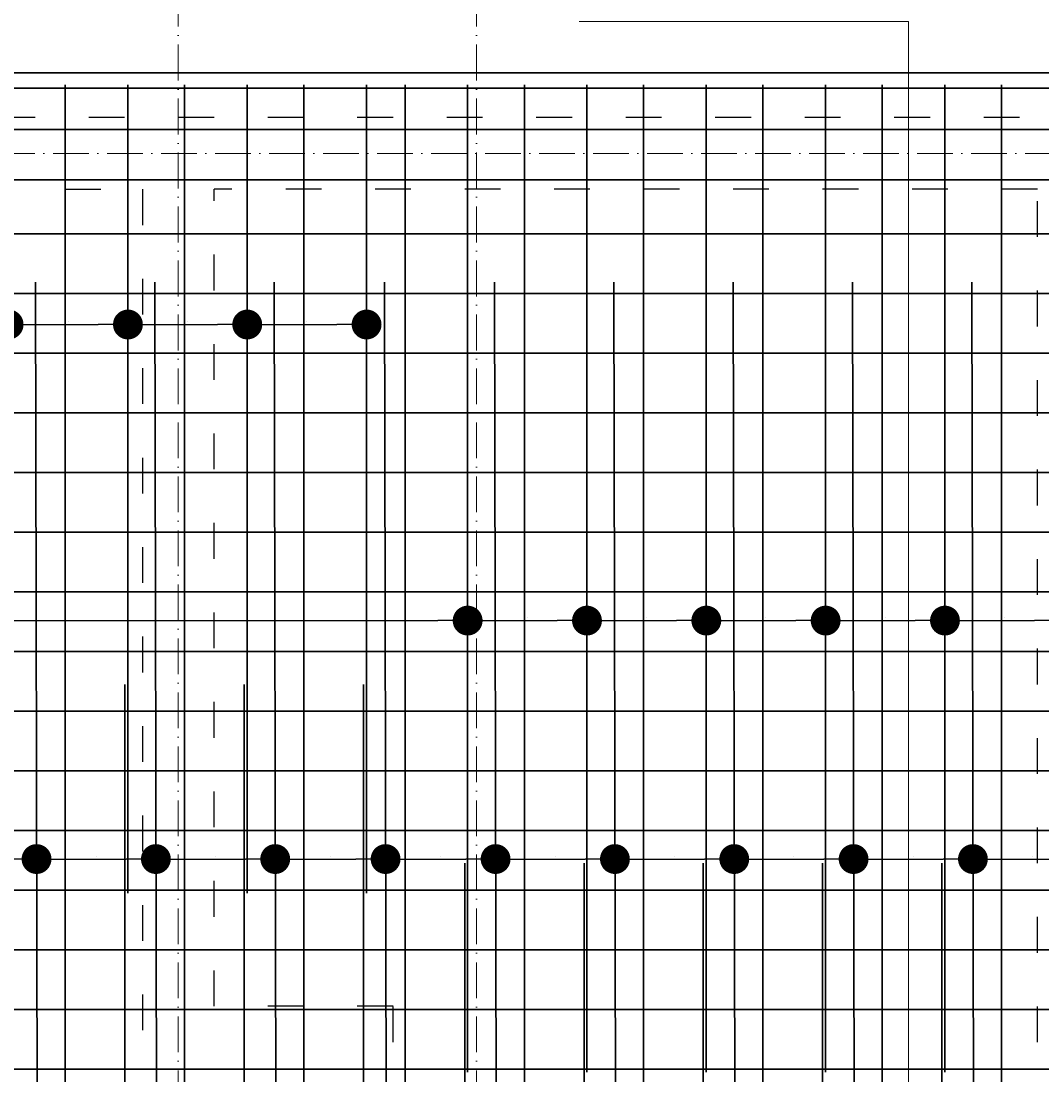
# Model space of a CAD drawing. Header units: millimetres. Extents: x 295948 to 312016, y 6878 to 18016.
# Tile 163 of 252: x 304158 to 304500, y 16555 to 16909. Entities that reach past the tile are written whole.
import ezdxf

# ---------------------------------------------------------------- set-up
doc = ezdxf.new("R2010")
doc.units = ezdxf.units.MM
doc.linetypes.add('ACAD_ISO03W100', pattern=[30, 12, -18])
doc.linetypes.add('ACAD_ISO10W100', pattern=[18, 12, -3, 0, -3])
for name, color, linetype, lineweight in [('konstrukcja', 3, 'Continuous', 35), ('konstrukcja wymiary', 1, 'Continuous', 13), ('osie', 5, 'ACAD_ISO10W100', 13), ('zbrojenie płyty', 141, 'Continuous', 35)]:
    doc.layers.add(name, color=color, linetype=linetype, lineweight=lineweight)
doc.layers.add('przerywane', color=6, linetype='ACAD_ISO03W100')
doc.styles.add('KONSTRUKCJA', font='romand.shx', dxfattribs={"oblique": 10})
doc.styles.get("Standard").update_dxf_attribs({"font": 'romand.shx', "oblique": 10})
doc.dimstyles.new('150', dxfattribs={"dimtxt": 10, "dimasz": 7, "dimexe": 1.25, "dimexo": 0.625, "dimgap": 3, "dimtad": 1, "dimdec": 0, "dimrnd": 0.5, "dimtxsty": 'KONSTRUKCJA', "dimblk": 'ARCHTICK', "dimcen": 2.5, "dimadec": 0, "dimazin": 0, "dimtfac": 1, "dimtdec": 0, "dimtix": 1, "dimtmove": 0, "dimatfit": 3, "dimfxl": 4, "dimfxlon": 1, "dimarcsym": 0})
doc.dimstyles.new('kropki', dxfattribs={"dimtxt": 0.001, "dimasz": 10, "dimexe": 1.25, "dimexo": 0.625, "dimgap": 1, "dimtad": 1, "dimtxsty": 'Standard', "dimblk": 'DOT', "dimcen": 2.5, "dimadec": 0, "dimazin": 0, "dimtfac": 1, "dimtmove": 0, "dimatfit": 3, "dimfxl": 1, "dimfxlon": 1, "dimarcsym": 0})

# ---------------------------------------------------------------- blocks, each defined once
blk = doc.blocks.new('_ArchTick')
at = {"color": 0, "linetype": 'ByBlock', "lineweight": 13, "const_width": 0.15}
blk.add_lwpolyline([(-0.5, -0.5), (0.5, 0.5)], dxfattribs=at)
blk = doc.blocks.new('*D2332')
at = {"layer": 'Defpoints', "color": 0, "transparency": 16777216}
for p in [(304310.44, 16970.58), (304310.44, 16876.22), (304510.44, 16876.22)]:
    blk.add_point(p, dxfattribs=at)
at = {"layer": 'konstrukcja wymiary', "color": 0, "lineweight": -2, "transparency": 16777216}
for p, q in [((304310.44, 16966.58), (304310.44, 16971.83)), ((304510.44, 16970.58), (304310.44, 16970.58)), ((304510.44, 16966.58), (304510.44, 16971.83))]:
    blk.add_line(p, q, dxfattribs=at)
at = {"layer": 'konstrukcja wymiary', "color": 0, "lineweight": -2, "transparency": 16777216, "xscale": 7, "yscale": 7, "zscale": 7, "rotation": 180}
blk.add_blockref('_ArchTick', (304310.44, 16970.58), dxfattribs=at)
at = {"layer": 'konstrukcja wymiary', "color": 0, "lineweight": -2, "transparency": 16777216, "xscale": 7, "yscale": 7, "zscale": 7}
blk.add_blockref('_ArchTick', (304510.44, 16970.58), dxfattribs=at)
at = {"layer": 'konstrukcja wymiary', "color": 0, "transparency": 16777216, "insert": (304410.44, 16978.58), "char_height": 10, "attachment_point": 5, "style": 'KONSTRUKCJA'}
blk.add_mtext('200', dxfattribs=at)
blk = doc.blocks.new('*D2333')
at = {"layer": 'Defpoints', "color": 0, "transparency": 16777216}
for p in [(304210.44, 16970.58), (304210.44, 16876.22), (304310.44, 16876.22)]:
    blk.add_point(p, dxfattribs=at)
at = {"layer": 'konstrukcja wymiary', "color": 0, "lineweight": -2, "transparency": 16777216}
for p, q in [((304210.44, 16966.58), (304210.44, 16971.83)), ((304310.44, 16970.58), (304210.44, 16970.58)), ((304310.44, 16966.58), (304310.44, 16971.83))]:
    blk.add_line(p, q, dxfattribs=at)
at = {"layer": 'konstrukcja wymiary', "color": 0, "lineweight": -2, "transparency": 16777216, "xscale": 7, "yscale": 7, "zscale": 7, "rotation": 180}
blk.add_blockref('_ArchTick', (304210.44, 16970.58), dxfattribs=at)
at = {"layer": 'konstrukcja wymiary', "color": 0, "lineweight": -2, "transparency": 16777216, "xscale": 7, "yscale": 7, "zscale": 7}
blk.add_blockref('_ArchTick', (304310.44, 16970.58), dxfattribs=at)
at = {"layer": 'konstrukcja wymiary', "color": 0, "transparency": 16777216, "insert": (304260.44, 16978.58), "char_height": 10, "attachment_point": 5, "style": 'KONSTRUKCJA'}
blk.add_mtext('100', dxfattribs=at)
blk = doc.blocks.new('*D2334')
at = {"layer": 'Defpoints', "color": 0, "transparency": 16777216}
for p in [(303790.44, 16970.58), (303790.44, 16876.22), (304210.44, 16876.22)]:
    blk.add_point(p, dxfattribs=at)
at = {"layer": 'konstrukcja wymiary', "color": 0, "lineweight": -2, "transparency": 16777216}
for p, q in [((303790.44, 16966.58), (303790.44, 16971.83)), ((304210.44, 16970.58), (303790.44, 16970.58)), ((304210.44, 16966.58), (304210.44, 16971.83))]:
    blk.add_line(p, q, dxfattribs=at)
at = {"layer": 'konstrukcja wymiary', "color": 0, "lineweight": -2, "transparency": 16777216, "xscale": 7, "yscale": 7, "zscale": 7, "rotation": 180}
blk.add_blockref('_ArchTick', (303790.44, 16970.58), dxfattribs=at)
at = {"layer": 'konstrukcja wymiary', "color": 0, "lineweight": -2, "transparency": 16777216, "xscale": 7, "yscale": 7, "zscale": 7}
blk.add_blockref('_ArchTick', (304210.44, 16970.58), dxfattribs=at)
at = {"layer": 'konstrukcja wymiary', "color": 0, "transparency": 16777216, "insert": (304000.44, 16978.58), "char_height": 10, "attachment_point": 5, "style": 'KONSTRUKCJA'}
blk.add_mtext('420', dxfattribs=at)
blk = doc.blocks.new('*D2156')
at = {"layer": 'Defpoints', "color": 0, "transparency": 16777216}
for p in [(304957.44, 17000.58), (303143.44, 16891.22), (304957.44, 16891.22)]:
    blk.add_point(p, dxfattribs=at)
at = {"layer": 'konstrukcja wymiary', "color": 0, "lineweight": -2, "transparency": 16777216}
for p, q in [((303143.44, 16996.58), (303143.44, 17001.83)), ((303143.44, 17000.58), (304957.44, 17000.58)), ((304957.44, 16996.58), (304957.44, 17001.83))]:
    blk.add_line(p, q, dxfattribs=at)
at = {"layer": 'konstrukcja wymiary', "color": 0, "lineweight": -2, "transparency": 16777216, "xscale": 7, "yscale": 7, "zscale": 7, "rotation": 180}
blk.add_blockref('_ArchTick', (303143.44, 17000.58), dxfattribs=at)
at = {"layer": 'konstrukcja wymiary', "color": 0, "lineweight": -2, "transparency": 16777216, "xscale": 7, "yscale": 7, "zscale": 7}
blk.add_blockref('_ArchTick', (304957.44, 17000.58), dxfattribs=at)
at = {"layer": 'konstrukcja wymiary', "color": 0, "transparency": 16777216, "insert": (304050.44, 17008.58), "char_height": 10, "attachment_point": 5, "style": 'KONSTRUKCJA'}
blk.add_mtext('1814', dxfattribs=at)
blk = doc.blocks.new('_Dot')
at = {"color": 0, "linetype": 'ByBlock', "lineweight": -2}
blk.add_line((-0.5, 0), (-1, 0), dxfattribs=at)
at = {"color": 0, "linetype": 'ByBlock', "const_width": 0.5}
blk.add_lwpolyline([(-0.25, 0, 1), (0.25, 0, 1)], format="xyb", close=True, dxfattribs=at)
blk = doc.blocks.new('*D2320')
at = {"layer": 'Defpoints', "color": 0, "transparency": 16777216}
for p in [(304307.44, 16707.6), (303833.56, 16697.24), (304307.44, 16697.24)]:
    blk.add_point(p, dxfattribs=at)
at = {"layer": 'konstrukcja wymiary', "color": 0, "lineweight": -2, "transparency": 16777216}
for p, q in [((303833.56, 16706.6), (303833.56, 16708.85)), ((303843.56, 16707.6), (304297.44, 16707.6)), ((304307.44, 16706.6), (304307.44, 16708.85))]:
    blk.add_line(p, q, dxfattribs=at)
at = {"layer": 'konstrukcja wymiary', "color": 0, "lineweight": -2, "transparency": 16777216, "xscale": 10, "yscale": 10, "zscale": 10, "rotation": 180}
blk.add_blockref('_Dot', (303833.56, 16707.6), dxfattribs=at)
at = {"layer": 'konstrukcja wymiary', "color": 0, "lineweight": -2, "transparency": 16777216, "xscale": 10, "yscale": 10, "zscale": 10}
blk.add_blockref('_Dot', (304307.44, 16707.6), dxfattribs=at)
at = {"layer": 'konstrukcja wymiary', "color": 0, "transparency": 16777216, "insert": (304070.5, 16708.61), "char_height": 0.001, "attachment_point": 5}
blk.add_mtext('473,88', dxfattribs=at)
blk = doc.blocks.new('*D2321')
at = {"layer": 'Defpoints', "color": 0, "transparency": 16777216}
for p in [(304347.44, 16707.6), (304307.44, 16697.24), (304347.44, 16697.24)]:
    blk.add_point(p, dxfattribs=at)
at = {"layer": 'konstrukcja wymiary', "color": 0, "lineweight": -2, "transparency": 16777216}
for p, q in [((304307.44, 16706.6), (304307.44, 16708.85)), ((304317.44, 16707.6), (304337.44, 16707.6)), ((304347.44, 16706.6), (304347.44, 16708.85))]:
    blk.add_line(p, q, dxfattribs=at)
at = {"layer": 'konstrukcja wymiary', "color": 0, "lineweight": -2, "transparency": 16777216, "xscale": 10, "yscale": 10, "zscale": 10, "rotation": 180}
blk.add_blockref('_Dot', (304307.44, 16707.6), dxfattribs=at)
at = {"layer": 'konstrukcja wymiary', "color": 0, "lineweight": -2, "transparency": 16777216, "xscale": 10, "yscale": 10, "zscale": 10}
blk.add_blockref('_Dot', (304347.44, 16707.6), dxfattribs=at)
at = {"layer": 'konstrukcja wymiary', "color": 0, "transparency": 16777216, "insert": (304327.44, 16708.61), "char_height": 0.001, "attachment_point": 5}
blk.add_mtext('40', dxfattribs=at)
blk = doc.blocks.new('*D2439')
at = {"layer": 'Defpoints', "color": 0, "transparency": 16777216}
for p in [(304387.44, 16707.6), (304347.44, 16697.24), (304387.44, 16697.24)]:
    blk.add_point(p, dxfattribs=at)
at = {"layer": 'konstrukcja wymiary', "color": 0, "lineweight": -2, "transparency": 16777216}
for p, q in [((304347.44, 16706.6), (304347.44, 16708.85)), ((304357.44, 16707.6), (304377.44, 16707.6)), ((304387.44, 16706.6), (304387.44, 16708.85))]:
    blk.add_line(p, q, dxfattribs=at)
at = {"layer": 'konstrukcja wymiary', "color": 0, "lineweight": -2, "transparency": 16777216, "xscale": 10, "yscale": 10, "zscale": 10, "rotation": 180}
blk.add_blockref('_Dot', (304347.44, 16707.6), dxfattribs=at)
at = {"layer": 'konstrukcja wymiary', "color": 0, "lineweight": -2, "transparency": 16777216, "xscale": 10, "yscale": 10, "zscale": 10}
blk.add_blockref('_Dot', (304387.44, 16707.6), dxfattribs=at)
at = {"layer": 'konstrukcja wymiary', "color": 0, "transparency": 16777216, "insert": (304367.44, 16708.61), "char_height": 0.001, "attachment_point": 5}
blk.add_mtext('40', dxfattribs=at)
blk = doc.blocks.new('*D2440')
at = {"layer": 'Defpoints', "color": 0, "transparency": 16777216}
for p in [(304427.44, 16707.6), (304387.44, 16697.24), (304427.44, 16697.24)]:
    blk.add_point(p, dxfattribs=at)
at = {"layer": 'konstrukcja wymiary', "color": 0, "lineweight": -2, "transparency": 16777216}
for p, q in [((304387.44, 16706.6), (304387.44, 16708.85)), ((304397.44, 16707.6), (304417.44, 16707.6)), ((304427.44, 16706.6), (304427.44, 16708.85))]:
    blk.add_line(p, q, dxfattribs=at)
at = {"layer": 'konstrukcja wymiary', "color": 0, "lineweight": -2, "transparency": 16777216, "xscale": 10, "yscale": 10, "zscale": 10, "rotation": 180}
blk.add_blockref('_Dot', (304387.44, 16707.6), dxfattribs=at)
at = {"layer": 'konstrukcja wymiary', "color": 0, "lineweight": -2, "transparency": 16777216, "xscale": 10, "yscale": 10, "zscale": 10}
blk.add_blockref('_Dot', (304427.44, 16707.6), dxfattribs=at)
at = {"layer": 'konstrukcja wymiary', "color": 0, "transparency": 16777216, "insert": (304407.44, 16708.61), "char_height": 0.001, "attachment_point": 5}
blk.add_mtext('40', dxfattribs=at)
blk = doc.blocks.new('*D2441')
at = {"layer": 'Defpoints', "color": 0, "transparency": 16777216}
for p in [(304467.44, 16707.6), (304427.44, 16697.24), (304467.44, 16697.24)]:
    blk.add_point(p, dxfattribs=at)
at = {"layer": 'konstrukcja wymiary', "color": 0, "lineweight": -2, "transparency": 16777216}
for p, q in [((304427.44, 16706.6), (304427.44, 16708.85)), ((304437.44, 16707.6), (304457.44, 16707.6)), ((304467.44, 16706.6), (304467.44, 16708.85))]:
    blk.add_line(p, q, dxfattribs=at)
at = {"layer": 'konstrukcja wymiary', "color": 0, "lineweight": -2, "transparency": 16777216, "xscale": 10, "yscale": 10, "zscale": 10, "rotation": 180}
blk.add_blockref('_Dot', (304427.44, 16707.6), dxfattribs=at)
at = {"layer": 'konstrukcja wymiary', "color": 0, "lineweight": -2, "transparency": 16777216, "xscale": 10, "yscale": 10, "zscale": 10}
blk.add_blockref('_Dot', (304467.44, 16707.6), dxfattribs=at)
at = {"layer": 'konstrukcja wymiary', "color": 0, "transparency": 16777216, "insert": (304447.44, 16708.61), "char_height": 0.001, "attachment_point": 5}
blk.add_mtext('40', dxfattribs=at)
blk = doc.blocks.new('*D2442')
at = {"layer": 'Defpoints', "color": 0, "transparency": 16777216}
for p in [(304507.44, 16707.6), (304467.44, 16697.24), (304507.44, 16697.24)]:
    blk.add_point(p, dxfattribs=at)
at = {"layer": 'konstrukcja wymiary', "color": 0, "lineweight": -2, "transparency": 16777216}
for p, q in [((304467.44, 16706.6), (304467.44, 16708.85)), ((304477.44, 16707.6), (304497.44, 16707.6)), ((304507.44, 16706.6), (304507.44, 16708.85))]:
    blk.add_line(p, q, dxfattribs=at)
at = {"layer": 'konstrukcja wymiary', "color": 0, "lineweight": -2, "transparency": 16777216, "xscale": 10, "yscale": 10, "zscale": 10, "rotation": 180}
blk.add_blockref('_Dot', (304467.44, 16707.6), dxfattribs=at)
at = {"layer": 'konstrukcja wymiary', "color": 0, "lineweight": -2, "transparency": 16777216, "xscale": 10, "yscale": 10, "zscale": 10}
blk.add_blockref('_Dot', (304507.44, 16707.6), dxfattribs=at)
at = {"layer": 'konstrukcja wymiary', "color": 0, "transparency": 16777216, "insert": (304487.44, 16708.61), "char_height": 0.001, "attachment_point": 5}
blk.add_mtext('40', dxfattribs=at)
blk = doc.blocks.new('*D2488')
at = {"layer": 'Defpoints', "color": 0, "transparency": 16777216}
for p in [(304153.56, 16806.87), (304113.56, 16797.24), (304153.56, 16797.24)]:
    blk.add_point(p, dxfattribs=at)
at = {"layer": 'konstrukcja wymiary', "color": 0, "lineweight": -2, "transparency": 16777216}
for p, q in [((304113.56, 16805.87), (304113.56, 16808.12)), ((304153.56, 16805.87), (304153.56, 16808.12)), ((304123.56, 16806.87), (304143.56, 16806.87))]:
    blk.add_line(p, q, dxfattribs=at)
at = {"layer": 'konstrukcja wymiary', "color": 0, "lineweight": -2, "transparency": 16777216, "xscale": 10, "yscale": 10, "zscale": 10, "rotation": 180}
blk.add_blockref('_Dot', (304113.56, 16806.87), dxfattribs=at)
at = {"layer": 'konstrukcja wymiary', "color": 0, "lineweight": -2, "transparency": 16777216, "xscale": 10, "yscale": 10, "zscale": 10}
blk.add_blockref('_Dot', (304153.56, 16806.87), dxfattribs=at)
at = {"layer": 'konstrukcja wymiary', "color": 0, "transparency": 16777216, "insert": (304133.56, 16807.87), "char_height": 0.001, "attachment_point": 5}
blk.add_mtext('40', dxfattribs=at)
blk = doc.blocks.new('*D2489')
at = {"layer": 'Defpoints', "color": 0, "transparency": 16777216}
for p in [(304193.56, 16806.87), (304153.56, 16797.24), (304193.56, 16797.24)]:
    blk.add_point(p, dxfattribs=at)
at = {"layer": 'konstrukcja wymiary', "color": 0, "lineweight": -2, "transparency": 16777216}
for p, q in [((304153.56, 16805.87), (304153.56, 16808.12)), ((304193.56, 16805.87), (304193.56, 16808.12)), ((304163.56, 16806.87), (304183.56, 16806.87))]:
    blk.add_line(p, q, dxfattribs=at)
at = {"layer": 'konstrukcja wymiary', "color": 0, "lineweight": -2, "transparency": 16777216, "xscale": 10, "yscale": 10, "zscale": 10, "rotation": 180}
blk.add_blockref('_Dot', (304153.56, 16806.87), dxfattribs=at)
at = {"layer": 'konstrukcja wymiary', "color": 0, "lineweight": -2, "transparency": 16777216, "xscale": 10, "yscale": 10, "zscale": 10}
blk.add_blockref('_Dot', (304193.56, 16806.87), dxfattribs=at)
at = {"layer": 'konstrukcja wymiary', "color": 0, "transparency": 16777216, "insert": (304173.56, 16807.87), "char_height": 0.001, "attachment_point": 5}
blk.add_mtext('40', dxfattribs=at)
blk = doc.blocks.new('*D2490')
at = {"layer": 'Defpoints', "color": 0, "transparency": 16777216}
for p in [(304233.56, 16806.87), (304193.56, 16797.24), (304233.56, 16797.24)]:
    blk.add_point(p, dxfattribs=at)
at = {"layer": 'konstrukcja wymiary', "color": 0, "lineweight": -2, "transparency": 16777216}
for p, q in [((304193.56, 16805.87), (304193.56, 16808.12)), ((304233.56, 16805.87), (304233.56, 16808.12)), ((304203.56, 16806.87), (304223.56, 16806.87))]:
    blk.add_line(p, q, dxfattribs=at)
at = {"layer": 'konstrukcja wymiary', "color": 0, "lineweight": -2, "transparency": 16777216, "xscale": 10, "yscale": 10, "zscale": 10, "rotation": 180}
blk.add_blockref('_Dot', (304193.56, 16806.87), dxfattribs=at)
at = {"layer": 'konstrukcja wymiary', "color": 0, "lineweight": -2, "transparency": 16777216, "xscale": 10, "yscale": 10, "zscale": 10}
blk.add_blockref('_Dot', (304233.56, 16806.87), dxfattribs=at)
at = {"layer": 'konstrukcja wymiary', "color": 0, "transparency": 16777216, "insert": (304213.56, 16807.87), "char_height": 0.001, "attachment_point": 5}
blk.add_mtext('40', dxfattribs=at)
blk = doc.blocks.new('*D2491')
at = {"layer": 'Defpoints', "color": 0, "transparency": 16777216}
for p in [(304273.56, 16806.87), (304233.56, 16797.24), (304273.56, 16797.24)]:
    blk.add_point(p, dxfattribs=at)
at = {"layer": 'konstrukcja wymiary', "color": 0, "lineweight": -2, "transparency": 16777216}
for p, q in [((304233.56, 16805.87), (304233.56, 16808.12)), ((304273.56, 16805.87), (304273.56, 16808.12)), ((304243.56, 16806.87), (304263.56, 16806.87))]:
    blk.add_line(p, q, dxfattribs=at)
at = {"layer": 'konstrukcja wymiary', "color": 0, "lineweight": -2, "transparency": 16777216, "xscale": 10, "yscale": 10, "zscale": 10, "rotation": 180}
blk.add_blockref('_Dot', (304233.56, 16806.87), dxfattribs=at)
at = {"layer": 'konstrukcja wymiary', "color": 0, "lineweight": -2, "transparency": 16777216, "xscale": 10, "yscale": 10, "zscale": 10}
blk.add_blockref('_Dot', (304273.56, 16806.87), dxfattribs=at)
at = {"layer": 'konstrukcja wymiary', "color": 0, "transparency": 16777216, "insert": (304253.56, 16807.87), "char_height": 0.001, "attachment_point": 5}
blk.add_mtext('40', dxfattribs=at)
blk = doc.blocks.new('*D2593')
at = {"layer": 'Defpoints', "color": 0, "transparency": 16777216}
for p in [(304122.93, 16637.24), (304162.93, 16637.24), (304162.93, 16627.65)]:
    blk.add_point(p, dxfattribs=at)
at = {"layer": 'konstrukcja wymiary', "color": 0, "lineweight": -2, "transparency": 16777216}
for p, q in [((304122.93, 16628.65), (304122.93, 16626.4)), ((304162.93, 16628.65), (304162.93, 16626.4)), ((304132.93, 16627.65), (304152.93, 16627.65))]:
    blk.add_line(p, q, dxfattribs=at)
at = {"layer": 'konstrukcja wymiary', "color": 0, "lineweight": -2, "transparency": 16777216, "xscale": 10, "yscale": 10, "zscale": 10, "rotation": 180}
blk.add_blockref('_Dot', (304122.93, 16627.65), dxfattribs=at)
at = {"layer": 'konstrukcja wymiary', "color": 0, "lineweight": -2, "transparency": 16777216, "xscale": 10, "yscale": 10, "zscale": 10}
blk.add_blockref('_Dot', (304162.93, 16627.65), dxfattribs=at)
at = {"layer": 'konstrukcja wymiary', "color": 0, "transparency": 16777216, "insert": (304142.93, 16628.65), "char_height": 0.001, "attachment_point": 5}
blk.add_mtext('40', dxfattribs=at)
blk = doc.blocks.new('*D2594')
at = {"layer": 'Defpoints', "color": 0, "transparency": 16777216}
for p in [(304162.93, 16637.24), (304202.93, 16637.24), (304202.93, 16627.65)]:
    blk.add_point(p, dxfattribs=at)
at = {"layer": 'konstrukcja wymiary', "color": 0, "lineweight": -2, "transparency": 16777216}
for p, q in [((304162.93, 16628.65), (304162.93, 16626.4)), ((304202.93, 16628.65), (304202.93, 16626.4)), ((304172.93, 16627.65), (304192.93, 16627.65))]:
    blk.add_line(p, q, dxfattribs=at)
at = {"layer": 'konstrukcja wymiary', "color": 0, "lineweight": -2, "transparency": 16777216, "xscale": 10, "yscale": 10, "zscale": 10, "rotation": 180}
blk.add_blockref('_Dot', (304162.93, 16627.65), dxfattribs=at)
at = {"layer": 'konstrukcja wymiary', "color": 0, "lineweight": -2, "transparency": 16777216, "xscale": 10, "yscale": 10, "zscale": 10}
blk.add_blockref('_Dot', (304202.93, 16627.65), dxfattribs=at)
at = {"layer": 'konstrukcja wymiary', "color": 0, "transparency": 16777216, "insert": (304182.93, 16628.65), "char_height": 0.001, "attachment_point": 5}
blk.add_mtext('40', dxfattribs=at)
blk = doc.blocks.new('*D2595')
at = {"layer": 'Defpoints', "color": 0, "transparency": 16777216}
for p in [(304202.93, 16637.24), (304242.93, 16637.24), (304242.93, 16627.65)]:
    blk.add_point(p, dxfattribs=at)
at = {"layer": 'konstrukcja wymiary', "color": 0, "lineweight": -2, "transparency": 16777216}
for p, q in [((304202.93, 16628.65), (304202.93, 16626.4)), ((304242.93, 16628.65), (304242.93, 16626.4)), ((304212.93, 16627.65), (304232.93, 16627.65))]:
    blk.add_line(p, q, dxfattribs=at)
at = {"layer": 'konstrukcja wymiary', "color": 0, "lineweight": -2, "transparency": 16777216, "xscale": 10, "yscale": 10, "zscale": 10, "rotation": 180}
blk.add_blockref('_Dot', (304202.93, 16627.65), dxfattribs=at)
at = {"layer": 'konstrukcja wymiary', "color": 0, "lineweight": -2, "transparency": 16777216, "xscale": 10, "yscale": 10, "zscale": 10}
blk.add_blockref('_Dot', (304242.93, 16627.65), dxfattribs=at)
at = {"layer": 'konstrukcja wymiary', "color": 0, "transparency": 16777216, "insert": (304222.93, 16628.65), "char_height": 0.001, "attachment_point": 5}
blk.add_mtext('40', dxfattribs=at)
blk = doc.blocks.new('*D2596')
at = {"layer": 'Defpoints', "color": 0, "transparency": 16777216}
for p in [(304242.93, 16637.24), (304279.93, 16637.24), (304279.93, 16627.65)]:
    blk.add_point(p, dxfattribs=at)
at = {"layer": 'konstrukcja wymiary', "color": 0, "lineweight": -2, "transparency": 16777216}
for p, q in [((304242.93, 16628.65), (304242.93, 16626.4)), ((304279.93, 16628.65), (304279.93, 16626.4)), ((304252.93, 16627.65), (304269.93, 16627.65))]:
    blk.add_line(p, q, dxfattribs=at)
at = {"layer": 'konstrukcja wymiary', "color": 0, "lineweight": -2, "transparency": 16777216, "xscale": 10, "yscale": 10, "zscale": 10, "rotation": 180}
blk.add_blockref('_Dot', (304242.93, 16627.65), dxfattribs=at)
at = {"layer": 'konstrukcja wymiary', "color": 0, "lineweight": -2, "transparency": 16777216, "xscale": 10, "yscale": 10, "zscale": 10}
blk.add_blockref('_Dot', (304279.93, 16627.65), dxfattribs=at)
at = {"layer": 'konstrukcja wymiary', "color": 0, "transparency": 16777216, "insert": (304261.43, 16628.65), "char_height": 0.001, "attachment_point": 5}
blk.add_mtext('37', dxfattribs=at)
blk = doc.blocks.new('*D2597')
at = {"layer": 'Defpoints', "color": 0, "transparency": 16777216}
for p in [(304279.93, 16637.24), (304316.81, 16637.24), (304316.81, 16627.65)]:
    blk.add_point(p, dxfattribs=at)
at = {"layer": 'konstrukcja wymiary', "color": 0, "lineweight": -2, "transparency": 16777216}
for p, q in [((304279.93, 16628.65), (304279.93, 16626.4)), ((304316.81, 16628.65), (304316.81, 16626.4)), ((304289.93, 16627.65), (304306.81, 16627.65))]:
    blk.add_line(p, q, dxfattribs=at)
at = {"layer": 'konstrukcja wymiary', "color": 0, "lineweight": -2, "transparency": 16777216, "xscale": 10, "yscale": 10, "zscale": 10, "rotation": 180}
blk.add_blockref('_Dot', (304279.93, 16627.65), dxfattribs=at)
at = {"layer": 'konstrukcja wymiary', "color": 0, "lineweight": -2, "transparency": 16777216, "xscale": 10, "yscale": 10, "zscale": 10}
blk.add_blockref('_Dot', (304316.81, 16627.65), dxfattribs=at)
at = {"layer": 'konstrukcja wymiary', "color": 0, "transparency": 16777216, "insert": (304298.37, 16628.65), "char_height": 0.001, "attachment_point": 5}
blk.add_mtext('36,88', dxfattribs=at)
blk = doc.blocks.new('*D2598')
at = {"layer": 'Defpoints', "color": 0, "transparency": 16777216}
for p in [(304316.81, 16637.24), (304356.81, 16637.24), (304356.81, 16627.65)]:
    blk.add_point(p, dxfattribs=at)
at = {"layer": 'konstrukcja wymiary', "color": 0, "lineweight": -2, "transparency": 16777216}
for p, q in [((304316.81, 16628.65), (304316.81, 16626.4)), ((304356.81, 16628.65), (304356.81, 16626.4)), ((304326.81, 16627.65), (304346.81, 16627.65))]:
    blk.add_line(p, q, dxfattribs=at)
at = {"layer": 'konstrukcja wymiary', "color": 0, "lineweight": -2, "transparency": 16777216, "xscale": 10, "yscale": 10, "zscale": 10, "rotation": 180}
blk.add_blockref('_Dot', (304316.81, 16627.65), dxfattribs=at)
at = {"layer": 'konstrukcja wymiary', "color": 0, "lineweight": -2, "transparency": 16777216, "xscale": 10, "yscale": 10, "zscale": 10}
blk.add_blockref('_Dot', (304356.81, 16627.65), dxfattribs=at)
at = {"layer": 'konstrukcja wymiary', "color": 0, "transparency": 16777216, "insert": (304336.81, 16628.65), "char_height": 0.001, "attachment_point": 5}
blk.add_mtext('40', dxfattribs=at)
blk = doc.blocks.new('*D2599')
at = {"layer": 'Defpoints', "color": 0, "transparency": 16777216}
for p in [(304356.81, 16637.24), (304396.81, 16637.24), (304396.81, 16627.65)]:
    blk.add_point(p, dxfattribs=at)
at = {"layer": 'konstrukcja wymiary', "color": 0, "lineweight": -2, "transparency": 16777216}
for p, q in [((304356.81, 16628.65), (304356.81, 16626.4)), ((304396.81, 16628.65), (304396.81, 16626.4)), ((304366.81, 16627.65), (304386.81, 16627.65))]:
    blk.add_line(p, q, dxfattribs=at)
at = {"layer": 'konstrukcja wymiary', "color": 0, "lineweight": -2, "transparency": 16777216, "xscale": 10, "yscale": 10, "zscale": 10, "rotation": 180}
blk.add_blockref('_Dot', (304356.81, 16627.65), dxfattribs=at)
at = {"layer": 'konstrukcja wymiary', "color": 0, "lineweight": -2, "transparency": 16777216, "xscale": 10, "yscale": 10, "zscale": 10}
blk.add_blockref('_Dot', (304396.81, 16627.65), dxfattribs=at)
at = {"layer": 'konstrukcja wymiary', "color": 0, "transparency": 16777216, "insert": (304376.81, 16628.65), "char_height": 0.001, "attachment_point": 5}
blk.add_mtext('40', dxfattribs=at)
blk = doc.blocks.new('*D2600')
at = {"layer": 'Defpoints', "color": 0, "transparency": 16777216}
for p in [(304396.81, 16637.24), (304436.81, 16637.24), (304436.81, 16627.65)]:
    blk.add_point(p, dxfattribs=at)
at = {"layer": 'konstrukcja wymiary', "color": 0, "lineweight": -2, "transparency": 16777216}
for p, q in [((304396.81, 16628.65), (304396.81, 16626.4)), ((304436.81, 16628.65), (304436.81, 16626.4)), ((304406.81, 16627.65), (304426.81, 16627.65))]:
    blk.add_line(p, q, dxfattribs=at)
at = {"layer": 'konstrukcja wymiary', "color": 0, "lineweight": -2, "transparency": 16777216, "xscale": 10, "yscale": 10, "zscale": 10, "rotation": 180}
blk.add_blockref('_Dot', (304396.81, 16627.65), dxfattribs=at)
at = {"layer": 'konstrukcja wymiary', "color": 0, "lineweight": -2, "transparency": 16777216, "xscale": 10, "yscale": 10, "zscale": 10}
blk.add_blockref('_Dot', (304436.81, 16627.65), dxfattribs=at)
at = {"layer": 'konstrukcja wymiary', "color": 0, "transparency": 16777216, "insert": (304416.81, 16628.65), "char_height": 0.001, "attachment_point": 5}
blk.add_mtext('40', dxfattribs=at)
blk = doc.blocks.new('*D2601')
at = {"layer": 'Defpoints', "color": 0, "transparency": 16777216}
for p in [(304436.81, 16637.24), (304476.81, 16637.24), (304476.81, 16627.65)]:
    blk.add_point(p, dxfattribs=at)
at = {"layer": 'konstrukcja wymiary', "color": 0, "lineweight": -2, "transparency": 16777216}
for p, q in [((304436.81, 16628.65), (304436.81, 16626.4)), ((304476.81, 16628.65), (304476.81, 16626.4)), ((304446.81, 16627.65), (304466.81, 16627.65))]:
    blk.add_line(p, q, dxfattribs=at)
at = {"layer": 'konstrukcja wymiary', "color": 0, "lineweight": -2, "transparency": 16777216, "xscale": 10, "yscale": 10, "zscale": 10, "rotation": 180}
blk.add_blockref('_Dot', (304436.81, 16627.65), dxfattribs=at)
at = {"layer": 'konstrukcja wymiary', "color": 0, "lineweight": -2, "transparency": 16777216, "xscale": 10, "yscale": 10, "zscale": 10}
blk.add_blockref('_Dot', (304476.81, 16627.65), dxfattribs=at)
at = {"layer": 'konstrukcja wymiary', "color": 0, "transparency": 16777216, "insert": (304456.81, 16628.65), "char_height": 0.001, "attachment_point": 5}
blk.add_mtext('40', dxfattribs=at)
blk = doc.blocks.new('*D2602')
at = {"layer": 'Defpoints', "color": 0, "transparency": 16777216}
for p in [(304476.81, 16637.24), (304516.81, 16637.24), (304516.81, 16627.65)]:
    blk.add_point(p, dxfattribs=at)
at = {"layer": 'konstrukcja wymiary', "color": 0, "lineweight": -2, "transparency": 16777216}
for p, q in [((304476.81, 16628.65), (304476.81, 16626.4)), ((304516.81, 16628.65), (304516.81, 16626.4)), ((304486.81, 16627.65), (304506.81, 16627.65))]:
    blk.add_line(p, q, dxfattribs=at)
at = {"layer": 'konstrukcja wymiary', "color": 0, "lineweight": -2, "transparency": 16777216, "xscale": 10, "yscale": 10, "zscale": 10, "rotation": 180}
blk.add_blockref('_Dot', (304476.81, 16627.65), dxfattribs=at)
at = {"layer": 'konstrukcja wymiary', "color": 0, "lineweight": -2, "transparency": 16777216, "xscale": 10, "yscale": 10, "zscale": 10}
blk.add_blockref('_Dot', (304516.81, 16627.65), dxfattribs=at)
at = {"layer": 'konstrukcja wymiary', "color": 0, "transparency": 16777216, "insert": (304496.81, 16628.65), "char_height": 0.001, "attachment_point": 5}
blk.add_mtext('40', dxfattribs=at)

msp = doc.modelspace()

# ---------------------------------------------------------------- linework, layer by layer
at = {"layer": 'konstrukcja'}
msp.add_lwpolyline([(303817.44, 15622.224), (303143.44, 15622.224), (303143.44, 16891.224), (304957.44, 16891.224), (304957.44, 15622.224), (304283.44, 15622.224)], dxfattribs=at)
at = {"layer": 'konstrukcja wymiary'}
for p, q in [((304455.197, 16908.437), (304344.865, 16908.437)), ((304455.197, 16237.605), (304455.197, 16908.437))]:
    msp.add_line(p, q, dxfattribs=at)
at = {"layer": 'osie'}
for p, q in [((304210.44, 17045.509), (304210.44, 15571.332)), ((304310.44, 17045.509), (304310.44, 15571.332)), ((302955.771, 16864.224), (304978.51, 16864.224))]:
    msp.add_line(p, q, dxfattribs=at)
at = {"layer": 'przerywane'}
for p, q in [((304942.44, 16876.224), (303158.44, 16876.224)), ((303602.44, 16852.224), (304198.44, 16852.224)), ((304198.44, 16852.224), (304198.44, 16554.324)), ((304222.44, 16578.324), (304222.44, 16852.224)), ((304498.44, 16852.224), (304222.44, 16852.224)), ((304498.44, 16296.224), (304498.44, 16852.224)), ((304282.44, 16578.324), (304222.44, 16578.324)), ((304282.44, 16296.224), (304282.44, 16578.324))]:
    msp.add_line(p, q, dxfattribs=at)
at = {"layer": 'zbrojenie płyty'}
for p, q in [((303450.44, 16886.143), (304650.44, 16886.143)), ((304172.558, 16887.224), (304172.558, 16085.867)), ((304193.558, 16887.224), (304193.558, 16616.224)), ((304212.558, 16887.224), (304212.558, 16085.867)), ((304233.558, 16887.224), (304233.558, 16616.224)), ((304252.558, 16887.224), (304252.558, 16085.867)), ((304273.558, 16887.224), (304273.558, 16616.224)), ((304286.44, 16887.224), (304286.44, 16085.867)), ((304307.44, 16887.224), (304307.44, 16556.224)), ((304326.44, 16887.224), (304326.44, 15887.224)), ((304347.44, 16887.224), (304347.44, 16556.224)), ((304366.44, 16887.224), (304366.44, 15887.224)), ((304387.44, 16887.224), (304387.44, 16556.224)), ((304406.44, 16887.224), (304406.44, 15887.224)), ((304427.44, 16887.224), (304427.44, 16556.224)), ((304446.44, 16887.224), (304446.44, 15887.224)), ((304467.44, 16887.224), (304467.44, 16556.224)), ((304486.44, 16887.224), (304486.44, 15887.224)), ((303752.132, 16872.243), (304952.132, 16872.243)), ((303450.44, 16855.377), (304650.44, 16855.377)), ((303752.132, 16837.243), (304952.132, 16837.243)), ((304162.558, 16821.092), (304163.558, 16321.092)), ((304202.558, 16821.092), (304203.558, 16321.092)), ((304242.558, 16821.092), (304243.558, 16321.092)), ((304279.558, 16821.092), (304280.558, 16321.092)), ((304316.44, 16821.092), (304317.44, 16321.092)), ((304356.44, 16821.092), (304357.44, 16321.092)), ((304396.44, 16821.092), (304397.44, 16321.092)), ((304436.44, 16821.092), (304437.44, 16321.092)), ((304476.44, 16821.092), (304477.44, 16321.092)), ((303450.44, 16817.243), (304650.44, 16817.243)), ((303752.132, 16797.243), (304952.132, 16797.243)), ((303450.44, 16777.243), (304650.44, 16777.243)), ((303752.132, 16757.243), (304952.132, 16757.243)), ((303450.44, 16737.243), (304650.44, 16737.243)), ((303752.132, 16717.243), (304952.132, 16717.243)), ((303450.44, 16697.243), (304650.44, 16697.243)), ((304192.558, 16686.224), (304192.558, 16085.867)), ((304232.558, 16686.224), (304232.558, 16085.867)), ((304272.558, 16686.224), (304272.558, 16085.867)), ((303752.132, 16677.243), (304952.132, 16677.243)), ((303450.44, 16657.243), (304650.44, 16657.243)), ((303752.132, 16637.243), (304952.132, 16637.243)), ((304306.44, 16626.224), (304306.44, 15626.224)), ((304346.44, 16626.224), (304346.44, 15626.224)), ((304386.44, 16626.224), (304386.44, 15626.224)), ((304426.44, 16626.224), (304426.44, 15626.224)), ((304466.44, 16626.224), (304466.44, 15626.224)), ((303450.44, 16617.243), (304650.44, 16617.243)), ((303752.132, 16597.243), (304952.132, 16597.243)), ((303450.44, 16577.243), (304650.44, 16577.243)), ((303752.132, 16557.243), (304952.132, 16557.243))]:
    msp.add_line(p, q, dxfattribs=at)

# ---------------------------------------------------------------- dimensions: what is measured, and where the dimension line sits
at = {"layer": 'konstrukcja wymiary'}
for base, p1, p2, dimstyle, picture, middle in [((304957.44, 17000.584), (303143.44, 16891.224), (304957.44, 16891.224), '150', '*D2156', (304050.44, 17008.584)), ((303790.44, 16970.584), (304210.44, 16876.224), (303790.44, 16876.224), '150', '*D2334', (304000.44, 16978.584)), ((304210.44, 16970.584), (304310.44, 16876.224), (304210.44, 16876.224), '150', '*D2333', (304260.44, 16978.584)), ((304310.44, 16970.584), (304510.44, 16876.224), (304310.44, 16876.224), '150', '*D2332', (304410.44, 16978.584)), ((304153.558, 16806.869), (304113.558, 16797.243), (304153.558, 16797.243), 'kropki', '*D2488', (304133.558, 16807.87)), ((304193.558, 16806.869), (304153.558, 16797.243), (304193.558, 16797.243), 'kropki', '*D2489', (304173.558, 16807.87)), ((304233.558, 16806.869), (304193.558, 16797.243), (304233.558, 16797.243), 'kropki', '*D2490', (304213.558, 16807.87)), ((304273.558, 16806.869), (304233.558, 16797.243), (304273.558, 16797.243), 'kropki', '*D2491', (304253.558, 16807.87)), ((304307.44, 16707.605), (303833.558, 16697.243), (304307.44, 16697.243), 'kropki', '*D2320', (304070.499, 16708.605)), ((304347.44, 16707.605), (304307.44, 16697.243), (304347.44, 16697.243), 'kropki', '*D2321', (304327.44, 16708.605)), ((304387.44, 16707.605), (304347.44, 16697.243), (304387.44, 16697.243), 'kropki', '*D2439', (304367.44, 16708.605)), ((304427.44, 16707.605), (304387.44, 16697.243), (304427.44, 16697.243), 'kropki', '*D2440', (304407.44, 16708.605)), ((304467.44, 16707.605), (304427.44, 16697.243), (304467.44, 16697.243), 'kropki', '*D2441', (304447.44, 16708.605)), ((304507.44, 16707.605), (304467.44, 16697.243), (304507.44, 16697.243), 'kropki', '*D2442', (304487.44, 16708.605)), ((304162.925, 16627.647), (304122.925, 16637.243), (304162.925, 16637.243), 'kropki', '*D2593', (304142.925, 16628.648)), ((304202.925, 16627.647), (304162.925, 16637.243), (304202.925, 16637.243), 'kropki', '*D2594', (304182.925, 16628.648)), ((304242.925, 16627.647), (304202.925, 16637.243), (304242.925, 16637.243), 'kropki', '*D2595', (304222.925, 16628.648)), ((304279.926, 16627.647), (304242.925, 16637.243), (304279.926, 16637.243), 'kropki', '*D2596', (304261.426, 16628.648)), ((304316.807, 16627.647), (304279.926, 16637.243), (304316.807, 16637.243), 'kropki', '*D2597', (304298.367, 16628.648)), ((304356.807, 16627.647), (304316.807, 16637.243), (304356.807, 16637.243), 'kropki', '*D2598', (304336.807, 16628.648)), ((304396.807, 16627.647), (304356.807, 16637.243), (304396.807, 16637.243), 'kropki', '*D2599', (304376.807, 16628.648)), ((304436.807, 16627.647), (304396.807, 16637.243), (304436.807, 16637.243), 'kropki', '*D2600', (304416.807, 16628.648)), ((304476.807, 16627.647), (304436.807, 16637.243), (304476.807, 16637.243), 'kropki', '*D2601', (304456.807, 16628.648)), ((304516.807, 16627.647), (304476.807, 16637.243), (304516.807, 16637.243), 'kropki', '*D2602', (304496.807, 16628.648))]:
    dim = msp.add_linear_dim(base=base, p1=p1, p2=p2, dimstyle=dimstyle, override={"dimtmove": 1}, dxfattribs=at)
    dim.commit()
    dim.dimension.update_dxf_attribs({"geometry": picture, "text_midpoint": middle})

doc.saveas('drawing.dxf')
